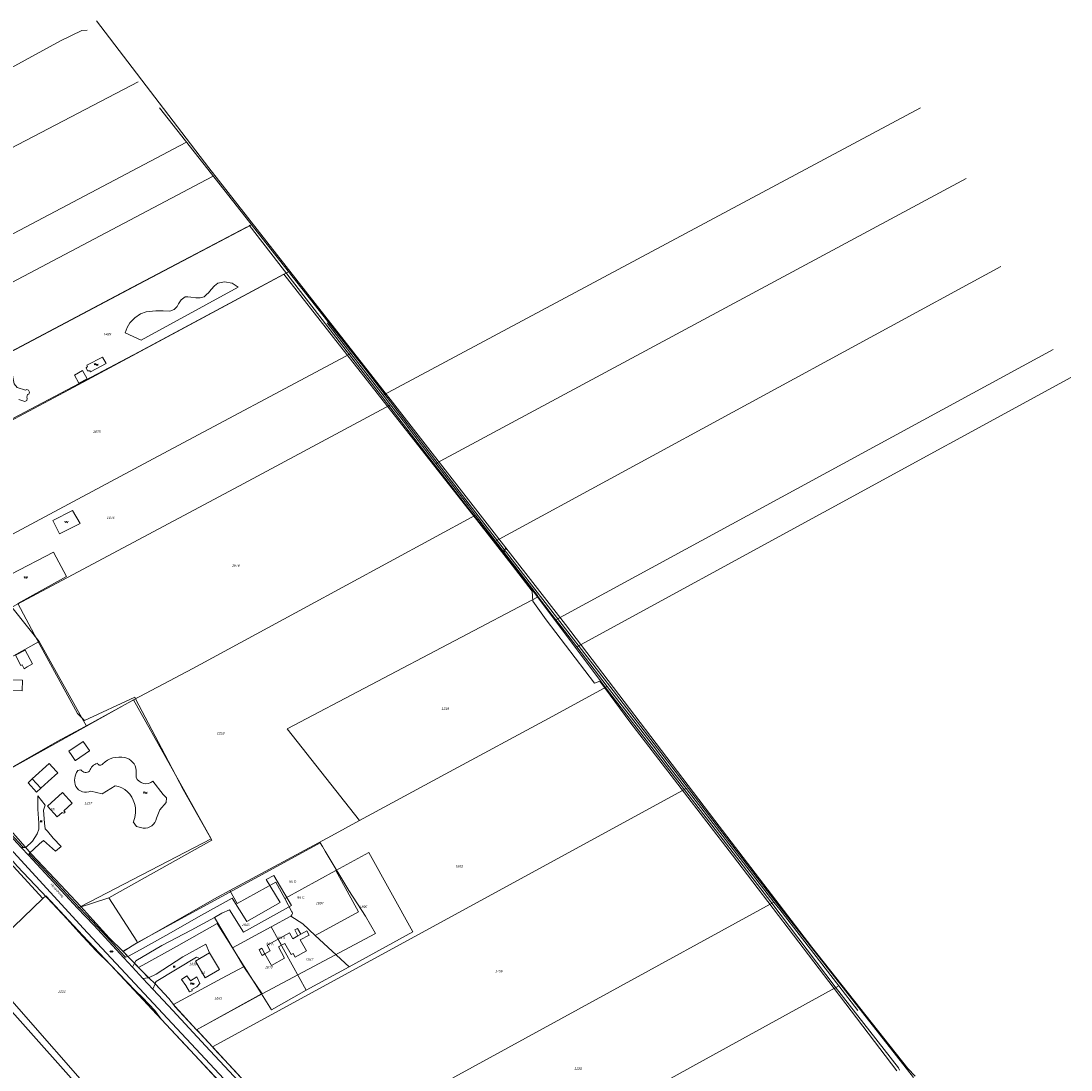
# Model space of a CAD drawing. Header units: metres. Extents: x 172462 to 175458, y 452773 to 455615.
# Tile 45 of 45: x 174455 to 175104, y 454424 to 455073. Entities that reach past the tile are written whole.
import ezdxf
from ezdxf.enums import TextEntityAlignment as Align

# ---------------------------------------------------------------- set-up
doc = ezdxf.new("R2010")
doc.units = ezdxf.units.M
doc.header["$MEASUREMENT"] = 0
doc.linetypes.add('DGN Style 2', pattern=[107.046567, 64.22794, -42.818627])
doc.layers.add('BGT Ondergrond', color=7, linetype='Continuous', lineweight=0)
doc.layers.add('DKK ondergrond', color=7, linetype='Continuous', lineweight=0)
doc.styles.add('Style-Arial', font='arial.ttf')
doc.styles.add('Style-arial I 0.26180', font='arial.shx', dxfattribs={"oblique": 15})

# ---------------------------------------------------------------- blocks, each defined once
blk = doc.blocks.new('BGT-296')
at = {"layer": 'BGT Ondergrond', "color": 140, "linetype": 'Continuous', "lineweight": 0, "extrusion": (0, 0, -1)}
for centre in [(0.04, -0.026), (0.04, -0.066)]:
    blk.add_arc(centre, 0.0608, 48.8879, 131.1121, dxfattribs=at)
at = {"layer": 'BGT Ondergrond', "color": 140, "linetype": 'Continuous', "lineweight": 0}
for centre in [(0.04, 0.066), (0.04, 0.026)]:
    blk.add_arc(centre, 0.0608, 228.8879, 311.1121, dxfattribs=at)
blk = doc.blocks.new('*U12')
at = {"layer": 'BGT Ondergrond', "color": 7, "linetype": 'Continuous', "lineweight": 0}
for centre in [(-0.3, 0.35), (0, 0.25), (-0.1, -0.05), (0.1, -0.45), (0.2, -0.15)]:
    blk.add_circle(centre, 0.0447, dxfattribs=at)
blk = doc.blocks.new('BGT-271C')
at = {"layer": 'BGT Ondergrond', "color": 7, "linetype": 'Continuous', "lineweight": 0, "xscale": 0.07267220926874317, "yscale": 0.07267220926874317, "zscale": 0.07267220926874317, "rotation": 243.434948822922}
blk.add_blockref('*U12', (0, 0), dxfattribs=at)
blk = doc.blocks.new('*U16')
at = {"layer": 'BGT Ondergrond', "color": 7, "linetype": 'Continuous', "lineweight": 0}
for centre in [(-0.3, 0.35), (0, 0.25), (-0.1, -0.05), (0.1, -0.45), (0.2, -0.15)]:
    blk.add_circle(centre, 0.0447, dxfattribs=at)
blk = doc.blocks.new('BGT-271C_1')
at = {"layer": 'BGT Ondergrond', "color": 7, "linetype": 'Continuous', "lineweight": 0, "xscale": 0.07267220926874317, "yscale": 0.07267220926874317, "zscale": 0.07267220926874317, "rotation": 243.434948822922}
blk.add_blockref('*U16', (0, 0), dxfattribs=at)
blk = doc.blocks.new('*U14')
at = {"layer": 'BGT Ondergrond', "color": 7, "linetype": 'Continuous', "lineweight": 0}
for p, q in [((0.057, -0.036), (-0.057, 0.036)), ((-0.052, 0.076), (0.026, 0.026)), ((-0.036, -0.005), (-0.029, 0.087)), ((-0.005, -0.068), (0.005, 0.068)), ((0.029, -0.087), (0.036, 0.005)), ((0.052, -0.076), (-0.026, -0.026))]:
    blk.add_line(p, q, dxfattribs=at)
blk = doc.blocks.new('BGT-270B')
at = {"layer": 'BGT Ondergrond', "color": 7, "linetype": 'Continuous', "lineweight": 0, "xscale": 0.7267220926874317, "yscale": 0.7267220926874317, "zscale": 0.7267220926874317, "rotation": 243.434948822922}
blk.add_blockref('*U14', (0, 0), dxfattribs=at)
blk = doc.blocks.new('*U10')
at = {"layer": 'BGT Ondergrond', "color": 7, "linetype": 'Continuous', "lineweight": 0}
for p, q in [((0.025, 0.059), (-0.062, 0.016)), ((-0.044, 0.025), (-0.05, 0.038)), ((0.038, 0.034), (-0.05, -0.009)), ((0.05, 0.009), (-0.037, -0.034)), ((-0.019, -0.025), (-0.031, 0)), ((-0.006, 0.013), (-0.019, 0.038)), ((0.006, 0.05), (0, 0.062)), ((0.031, 0), (0.019, 0.025)), ((0.062, -0.016), (-0.025, -0.059)), ((-0.006, -0.05), (0, -0.062)), ((0.019, -0.037), (0.006, -0.012)), ((0.044, -0.025), (0.05, -0.037))]:
    blk.add_line(p, q, dxfattribs=at)
blk = doc.blocks.new('BGT-272B')
at = {"layer": 'BGT Ondergrond', "color": 7, "linetype": 'Continuous', "lineweight": 0, "xscale": 0.7267220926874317, "yscale": 0.7267220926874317, "zscale": 0.7267220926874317, "rotation": 243.434948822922}
blk.add_blockref('*U10', (0, 0), dxfattribs=at)

msp = doc.modelspace()

# ---------------------------------------------------------------- linework, layer by layer
at = {"layer": 'BGT Ondergrond', "color": 7, "linetype": 'Continuous', "lineweight": 0, "flags": 128}
for points in [[(175003.44, 454424.74), (174944.01, 454499.59), (174884.18, 454578.11), (174791.89, 454699.22), (174684.75, 454836.86), (174571.34, 454981.79), (174501.89, 455072.54)], [(174306.89, 454970.08), (174372.11, 455004.21), (174422.51, 455029.08), (174479.53, 455060.3), (174492.76, 455066.65), (174496, 455066.91)], [(174540.84, 455018.78), (174668.64, 454856.61), (174736.36, 454768.34), (174819.16, 454661.03), (174893.24, 454564.8), (174920.6, 454529.27), (175007.02, 454419.17)], [(174771.71, 454719.84), (174734.86, 454767.03), (174670.97, 454849.54), (174666.67, 454855.14), (174596.28, 454946.23)], [(174594.9, 454945.14), (174523.8, 454907.76), (174359.97, 454820.95), (174334.82, 454807.89), (174263.28, 454771.08)], [(174424.56, 454812.58), (174442.79, 454822.76), (174528.23, 454867.84), (174617.65, 454915.95)], [(174617.65, 454915.95), (174648.38, 454876.74), (174683.7, 454831.76), (174734.5, 454767.07), (174758.91, 454736.06), (174771.27, 454719.84), (174771.67, 454713.76), (174779.87, 454702.12), (174809.77, 454662.96), (174812.95, 454664.28), (174831.47, 454639.15)], [(174589.37, 454907.83), (174585.71, 454910.32), (174581.06, 454911.15), (174576.9, 454910.48), (174574.74, 454908.82), (174572.74, 454906.49), (174571.08, 454904.5), (174569.92, 454903.33), (174568.42, 454902), (174565.93, 454901.34), (174563.26, 454901.34), (174560.11, 454901.67), (174558.28, 454902), (174556.61, 454901.84), (174554.29, 454900.01), (174552.46, 454897.51), (174551.79, 454896.02), (174549.96, 454894.02), (174547.14, 454893.03), (174543.14, 454893.36), (174538.49, 454893.36), (174532.5, 454892.69), (174529.01, 454891.36), (174525.52, 454889.03), (174522.53, 454885.87), (174520.86, 454882.88), (174519.53, 454879.56)], [(174519.53, 454879.56), (174529.51, 454875.07), (174589.37, 454907.83)], [(174505.51, 454864.69), (174495.96, 454859.69), (174496.37, 454858.94), (174495.42, 454857.92), (174496.33, 454856.09), (174497.67, 454856.23), (174498.11, 454855.46), (174507.79, 454860.66), (174505.51, 454864.69)], [(174487.03, 454769.87), (174474.84, 454763.6), (174479.06, 454755.27)], [(174479.06, 454755.27), (174491.82, 454761.81), (174487.03, 454769.87)], [(174475.21, 454743.92), (174449.01, 454730.43), (174439.22, 454749.21), (174426.52, 454743.04)], [(174453.19, 454712.2), (174483.28, 454728.97), (174475.21, 454743.92)], [(174998.24, 454423.65), (174997.7, 454425.11), (174958.54, 454475.24), (174918.66, 454527.65), (174891.29, 454563.3), (174817.21, 454659.53), (174771.71, 454719.84)], [(174465.15, 454689.81), (174453.19, 454712.2)], [(174526.07, 454653.23), (174525.48, 454654.36), (174494.47, 454639.97), (174490.02, 454644.17), (174465.15, 454689.81)], [(174449.58, 454665.1), (174449.33, 454658.44), (174455.84, 454658.19), (174456.09, 454664.85), (174449.58, 454665.1)], [(174526.07, 454653.23), (174494.46, 454636.03), (174477.63, 454626.86), (174430.2, 454599.93)], [(174555.51, 454597.21), (174544.13, 454618.77), (174526.07, 454653.23)], [(174831.47, 454639.15), (174895.1, 454556.6), (174957.93, 454474.13), (174996.69, 454423.29)], [(174492.27, 454609.42), (174490.21, 454608.87)], [(174526.28, 454604.76), (174526.41, 454609.01)], [(174462.12, 454603.71), (174459.55, 454601.33), (174464.86, 454595.58)], [(174545.06, 454592.14), (174543.14, 454594.06), (174536.7, 454602.29)], [(174423.12, 454595.91), (174436.11, 454581.99), (174455.38, 454561.29)], [(174456.74, 454561.33), (174456.11, 454561.97), (174451.29, 454567.14), (174441.66, 454577.5), (174436.84, 454582.67), (174430.34, 454589.63), (174424.01, 454596.42)], [(174464.86, 454595.58), (174467.43, 454597.95)], [(174498.3, 454596.26), (174505.44, 454594.48), (174513.39, 454599.55)], [(174509.42, 454530.26), (174573.23, 454565.86), (174555.51, 454597.21)], [(174469.69, 454576.3), (174469.17, 454584.52), (174470.09, 454587.44), (174465.55, 454593.21), (174465.52, 454584.99), (174466.31, 454576.31), (174466.3, 454572.75), (174465.19, 454569.83), (174462.25, 454565.19), (174458.22, 454561.37), (174456.74, 454561.33)], [(174539.03, 454579.53), (174541.09, 454584.6), (174544.93, 454589.13), (174545.06, 454592.14)], [(174460.27, 454557.47), (174460.31, 454557.62), (174466.54, 454563.62), (174469.1, 454565.62), (174476.52, 454559.06), (174480, 454561.88), (174475.13, 454567.15), (174471.59, 454571.36), (174470.22, 454572.92), (174469.69, 454576.3)], [(174524.63, 454577.2), (174526.69, 454574.32), (174530.67, 454573.22)], [(174430.82, 454570.94), (174431.76, 454569.77), (174468.74, 454529.76)], [(174493.65, 454511.39), (174441.44, 454568.18), (174438.78, 454571.03)], [(174527.18, 454502.66), (174640.09, 454564.28), (174641.56, 454561.86), (174643.28, 454559.05), (174657.88, 454534.69), (174668.12, 454518.77), (174674.43, 454508.18), (174604.29, 454470.87)], [(174455.38, 454561.29), (174456.74, 454561.33)], [(174455.38, 454561.29), (174459.97, 454556.36)], [(174460.27, 454557.47), (174459.97, 454556.36)], [(174491.23, 454524.23), (174475.81, 454540.8), (174468.25, 454548.92), (174460.7, 454557.04), (174460.27, 454557.47)], [(174459.97, 454556.36), (174490.19, 454523.89)], [(174584.07, 454522.69), (174592.74, 454509.04), (174622.51, 454525.47), (174611.42, 454544.04), (174606.66, 454541.56), (174615.48, 454527.3), (174594.75, 454515.6), (174585.78, 454530.06), (174566.81, 454519.47), (174544.67, 454506.96), (174528.76, 454498.13), (174521.74, 454494.09), (174521.33, 454493.96)], [(174468.74, 454529.76), (174470.57, 454531.51), (174493.46, 454507), (174510.5, 454488.77)], [(174527.43, 454372.77), (174550.18, 454387.58), (174536.64, 454402.38), (174519.13, 454386.96), (174433.5, 454484.68), (174431.6, 454489.6), (174432.39, 454494.84), (174468.74, 454529.76)], [(174491.23, 454524.23), (174490.19, 454523.89)], [(174491.23, 454524.23), (174509.42, 454530.26)], [(174519.79, 454493.47), (174519.47, 454493.81), (174514.82, 454498.83), (174505.52, 454508.86), (174495.9, 454519.22), (174491.23, 454524.23)], [(174509.42, 454530.26), (174526.75, 454503.44), (174527.18, 454502.66)], [(174490.19, 454523.89), (174500.14, 454513.19), (174518.74, 454493.13)], [(174560.43, 454510.28), (174574.71, 454518.12)], [(174574.71, 454518.12), (174579.26, 454520.62), (174584.07, 454522.69)], [(174604.29, 454470.87), (174593.38, 454486.9), (174574.71, 454518.12)], [(174649.16, 454344.73), (174577.7, 454421.24), (174493.65, 454511.39)], [(174626.4, 454506.74), (174628.16, 454507.73), (174626.18, 454511.29), (174624.42, 454510.33)], [(174525.41, 454489.74), (174526.1, 454491.17), (174542.31, 454500.64), (174560.43, 454510.28)], [(174624.42, 454510.33), (174626.4, 454506.74)], [(174527.18, 454502.66), (174518.35, 454497.05), (174521.33, 454493.96)], [(174571.78, 454496.25), (174569.48, 454501.47), (174555.32, 454493.73), (174538.75, 454482.92), (174534.06, 454480.77)], [(174604.07, 454499.1), (174602.32, 454498.13), (174604.27, 454494.62), (174606.02, 454495.59)], [(174606.02, 454495.59), (174604.07, 454499.1)], [(174518.74, 454493.13), (174519.79, 454493.47)], [(174518.74, 454493.13), (174524.2, 454487.24)], [(174521.33, 454493.96), (174519.79, 454493.47)], [(174538.06, 454477.04), (174538.18, 454477.35), (174538.83, 454478.36), (174563.72, 454493.59)], [(174563.72, 454493.59), (174565.82, 454492.71)], [(174510.5, 454488.77), (174556.5, 454439.57), (174587.33, 454406.42)], [(174525.41, 454489.74), (174524.2, 454487.24)], [(174524.2, 454487.24), (174530.58, 454480.36)], [(174534.06, 454480.77), (174525.41, 454489.74)], [(174530.58, 454480.36), (174533.81, 454480.65), (174534.06, 454480.77)], [(174530.58, 454480.36), (174536.75, 454473.7)], [(174554.43, 454479.64), (174557.14, 454475.91), (174559.44, 454472.02), (174560.93, 454472.69), (174560.71, 454473.48), (174563.93, 454475.2), (174565.78, 454477.12), (174563.8, 454481.36), (174560.01, 454478.87), (174557.75, 454482.03), (174554.43, 454479.64)], [(174538.06, 454477.04), (174536.75, 454473.7)], [(174536.75, 454473.7), (174543.14, 454466.81), (174548.98, 454460.51), (174569.27, 454438.62), (174618.84, 454385.39), (174682.88, 454316.78), (174719.14, 454277.97)], [(174563.76, 454448.56), (174550.43, 454462.99), (174550.27, 454463.2), (174546.64, 454467.92), (174538.06, 454477.04)], [(174563.76, 454448.56), (174604.29, 454470.87)], [(174632.14, 454374.48), (174564.04, 454448.25), (174563.76, 454448.56)], [(175008.06, 454419.85), (175003.44, 454424.74)]]:
    msp.add_lwpolyline(points, dxfattribs=at)
at = {"layer": 'BGT Ondergrond', "color": 7, "linetype": 'Continuous', "lineweight": 13, "flags": 128}
for points in [[(174459.89, 454844.16), (174458.69, 454844.57), (174457.92, 454844.22), (174452.84, 454845.94), (174450.88, 454848.2), (174449.49, 454855.58), (174443.58, 454854.47), (174444.99, 454846.97)], [(174488.18, 454853.54), (174491.02, 454848.44), (174496.11, 454851.24), (174493.22, 454856.34), (174488.18, 454853.54)], [(174453.92, 454838.52), (174457.57, 454837.29), (174458.7, 454837.85), (174459.1, 454839.04), (174458.7, 454839.79), (174459.27, 454841.47), (174460.04, 454841.82), (174460.45, 454843.02), (174459.89, 454844.16)], [(174457.72, 454683.33), (174451.75, 454680.19), (174455.17, 454674), (174455.81, 454674.36), (174457.23, 454671.9)], [(174457.23, 454671.9), (174459.1, 454672.98), (174462.35, 454674.85), (174457.72, 454683.33)], [(174497.46, 454621.35), (174495.53, 454624.22), (174493.71, 454626.9), (174484.83, 454620.91), (174486.65, 454618.22), (174488.77, 454615.08), (174488.89, 454615.16)], [(174488.89, 454615.16), (174497.57, 454621.19), (174497.46, 454621.35)], [(174477.01, 454608.53), (174472.57, 454613.35), (174462.12, 454603.71)], [(174472.06, 454602.22), (174477.88, 454607.59), (174477.01, 454608.53)], [(174462.12, 454603.71), (174467.43, 454597.95)], [(174467.43, 454597.95), (174472.06, 454602.22)], [(174486.85, 454588.67), (174480.87, 454595.27), (174471.54, 454586.82), (174477.5, 454580.24), (174480.59, 454583.04), (174481.55, 454582.61), (174481.98, 454582.72), (174482.49, 454583.17), (174481.72, 454584.03), (174486.85, 454588.67)], [(174614.21, 454504.71), (174607.3, 454500.9), (174609.24, 454497.38), (174606.02, 454495.59)], [(174621.17, 454508.53), (174614.21, 454504.71)], [(174616.31, 454500.9), (174618.3, 454502.01), (174622.15, 454495.09), (174623.45, 454495.81), (174624.69, 454493.57), (174631.59, 454497.41), (174627.84, 454504.16), (174633.26, 454507.17), (174631.82, 454509.76), (174626.4, 454506.74)], [(174626.4, 454506.74), (174623.17, 454504.94), (174621.17, 454508.53)], [(174606.02, 454495.59), (174610.05, 454488.35), (174618.18, 454492.87), (174614.33, 454499.79), (174616.31, 454500.9)], [(174571.78, 454496.25), (174577.9, 454485.94), (174569.12, 454480.73), (174563, 454491.03)], [(174563, 454491.03), (174565.82, 454492.71)], [(174565.82, 454492.71), (174571.78, 454496.25)]]:
    msp.add_lwpolyline(points, dxfattribs=at)
at = {"layer": 'BGT Ondergrond', "color": 7, "linetype": 'DGN Style 2', "lineweight": 0, "flags": 128}
msp.add_lwpolyline([(174616.31, 454500.9), (174614.21, 454504.71)], dxfattribs=at)
at = {"layer": 'BGT Ondergrond', "color": 7, "linetype": 'Continuous', "lineweight": 0}
for centre, radius, start, end in [((174516.21, 454601.9), 15.37, 78.47228, 133.10945), ((174517.63, 454608.3), 8.82, 4.58752, 79.16602), ((174498.3, 454603.03), 9.97, 144.16001, 202.98135), ((174503.79, 454607.23), 6.32, 102.5392, 167.4608), ((174495.15, 454602.29), 6.81, 207.58829, 297.60071), ((174531.39, 454580.97), 7.78, 264.68278, 349.35456)]:
    msp.add_arc(centre, radius, start, end, dxfattribs=at)
at = {"layer": 'BGT Ondergrond', "color": 7, "linetype": 'Continuous', "lineweight": 0, "extrusion": (0, 0, -1)}
for centre, radius, start, end in [((-174495.3, 454611.28), 3.55, 229.11695, 328.38021), ((-174504.13, 454614.08), 1.85, 211.32383, 338.19481), ((-174532.44, 454607.55), 6.76, 230.975, 335.67269), ((-174510.75, 454584.71), 15.08, 100.09024, 165.11352), ((-174509.82, 454583.8), 16.22, 162.87131, 204.02745)]:
    msp.add_arc(centre, radius, start, end, dxfattribs=at)
at = {"layer": 'DKK ondergrond', "color": 6, "linetype": 'Continuous', "lineweight": 0, "flags": 128}
for points in [[(174184.5, 454855.71), (174527.69, 455034.81)], [(174679.12, 454841.12), (175011.35, 455018.82)], [(174557.06, 454997.41), (174219.02, 454818.88)], [(174237.56, 454798.92), (174573.61, 454976.39)], [(174711.6, 454798.9), (175039.51, 454975.03)], [(174404.78, 454844.6), (174413.07, 454848.96), (174528.36, 454910.06), (174597.19, 454946.35)], [(174748.53, 454750.81), (175060.88, 454920.63)], [(174422.89, 454811.21), (174444.95, 454823.09), (174485.08, 454844.7), (174570.66, 454890.57), (174620.07, 454917.2)], [(174644.53, 454885.94), (174659.19, 454866.95)], [(174785.89, 454702.22), (175093.3, 454869.36)], [(174659.19, 454866.95), (174536.98, 454801.69), (174426.26, 454742.58)], [(174659.19, 454866.95), (174679.12, 454841.12)], [(174798.86, 454685.37), (175104.3, 454852.08)], [(174679.12, 454841.12), (174683.68, 454835.21)], [(174449.42, 454709.92), (174587.13, 454783.4), (174683.68, 454835.21)], [(174683.68, 454835.21), (174693.03, 454823.1)], [(174693.03, 454823.1), (174694.56, 454821.11), (174711.6, 454798.9)], [(174711.6, 454798.9), (174731.73, 454772.66), (174736.14, 454766.92)], [(174524.73, 454652.63), (174561.39, 454672.14), (174629.91, 454709.23), (174736.14, 454766.92)], [(174736.14, 454766.92), (174748.53, 454750.81)], [(174748.53, 454750.81), (174774.4, 454717.16), (174774.94, 454716.46)], [(174774.94, 454716.46), (174619.67, 454634.71), (174664.45, 454577.93)], [(174774.94, 454716.46), (174785.89, 454702.22)], [(174459.14, 454697.91), (174449.42, 454709.92)], [(174785.89, 454702.22), (174789.19, 454697.93), (174798.86, 454685.37)], [(174466.48, 454688.84), (174459.14, 454697.91)], [(174383.14, 454642.34), (174466.48, 454688.84)], [(174495.72, 454636.44), (174466.48, 454688.84)], [(174798.86, 454685.37), (174817.63, 454661.01)], [(174717.5, 454606.74), (174784.03, 454642.55), (174817.63, 454661.01)], [(174817.63, 454661.01), (174846.11, 454624.04), (174855.97, 454611.26)], [(174492.15, 454524.91), (174572.83, 454566.72), (174547.6, 454611.93), (174524.73, 454652.63)], [(174524.73, 454652.63), (174495.72, 454636.44)], [(174495.72, 454636.44), (174426.08, 454597.59)], [(174855.97, 454611.26), (174865.4, 454599.06)], [(174664.45, 454577.93), (174717.5, 454606.74)], [(174426.08, 454597.59), (174444.3, 454576.99), (174457.86, 454561.67), (174461.4, 454557.43), (174479.82, 454537.99), (174492.15, 454524.91)], [(174573.51, 454438.06), (174866.32, 454597.87)], [(174865.4, 454599.06), (174866.32, 454597.87)], [(174866.32, 454597.87), (174920.69, 454527.44)], [(174584.33, 454534.73), (174647.07, 454568.49), (174664.45, 454577.93)], [(174430.84, 454574.86), (174435.69, 454569.37), (174449.14, 454554.17), (174452.81, 454549.78), (174471.42, 454530.14), (174483.78, 454517.02), (174490.99, 454508.89), (174501.41, 454497.54), (174510.25, 454488.89), (174525.9, 454472.66), (174530.22, 454468.58), (174537.87, 454460.45), (174541.93, 454455.25), (174557.28, 454438.69), (174578.28, 454415.94), (174587.16, 454406.32)], [(174649.73, 454547.01), (174670.32, 454558.33), (174697.39, 454509.09), (174658.02, 454487.5)], [(174374.59, 454543.96), (174527.77, 454371.84), (174527.9, 454371.61)], [(174618.25, 454529.7), (174649.73, 454547.01)], [(174637.14, 454506.81), (174663.78, 454521.46), (174649.73, 454547.01)], [(174584.33, 454534.73), (174588.76, 454526.67), (174612.68, 454539.83), (174618.25, 454529.7)], [(174518.22, 454497.18), (174576.76, 454530.66), (174584.33, 454534.73)], [(174492.15, 454524.91), (174499.51, 454516.61), (174509.67, 454505.55), (174518.22, 454497.18)], [(174618.25, 454529.7), (174622.69, 454521.61), (174622.85, 454521.25), (174622.93, 454520.87), (174622.93, 454520.48), (174622.86, 454520.09), (174622.71, 454519.73), (174622.5, 454519.4), (174622.23, 454519.12), (174621.9, 454518.9)], [(174635.3, 454371.95), (174712.37, 454413.6), (174810.82, 454467.38), (174920.69, 454527.44)], [(174920.69, 454527.44), (174924.21, 454522.89), (174960.77, 454475.68)], [(174609.94, 454512.32), (174621.9, 454518.9)], [(174621.9, 454518.9), (174629.32, 454514.04), (174637.14, 454506.81)], [(174527.91, 454487.14), (174530.41, 454488.53), (174551.32, 454500.18), (174576.55, 454514.24), (174586.01, 454499.17)], [(174586.01, 454499.17), (174609.94, 454512.32)], [(174631.57, 454472.99), (174609.94, 454512.32)], [(174637.14, 454506.81), (174658.02, 454487.5)], [(174586.01, 454499.17), (174586.23, 454498.83), (174593.21, 454487.7)], [(174518.22, 454497.18), (174518.41, 454496.99), (174527.91, 454487.14)], [(174527.91, 454487.14), (174534, 454480.84), (174538.36, 454476.71), (174546.64, 454467.92), (174549.42, 454464.3)], [(174549.42, 454464.3), (174579.18, 454480.39), (174593.21, 454487.7)], [(174593.21, 454487.7), (174603.77, 454470.88)], [(174658.02, 454487.5), (174631.57, 454472.99)], [(174603.77, 454470.88), (174610.05, 454461.01), (174631.57, 454472.99)], [(174682.26, 454321.63), (174736.34, 454351.62), (174780.11, 454375.96), (174870.5, 454426.04), (174960.77, 454475.68)], [(174960.77, 454475.68), (174972.51, 454460.51)], [(174563.77, 454448.61), (174603.77, 454470.88)], [(174549.42, 454464.3), (174550.37, 454463.07), (174563.77, 454448.61)], [(174563.77, 454448.61), (174565.6, 454446.64), (174573.51, 454438.06)], [(174573.51, 454438.06), (174574.41, 454437.08)], [(174574.41, 454437.08), (174586.72, 454423.74), (174617.24, 454390.7), (174632.14, 454374.48), (174635.3, 454371.95)]]:
    msp.add_lwpolyline(points, dxfattribs=at)

# ---------------------------------------------------------------- block references
at = {"layer": 'BGT Ondergrond', "color": 7, "linetype": 'Continuous', "lineweight": 0}
for name, p, xscale, yscale, zscale in [('BGT-296', (174501.71, 454860.08), 15, 15, 15), ('BGT-271C', (174483.37, 454762.57), 30, 30, 30), ('BGT-271C_1', (174753.55, 454744.59), 30, 30, 30), ('BGT-271C', (174754.52, 454746.02), 30, 30, 30), ('BGT-271C', (174458.21, 454728.33), 30, 30, 30), ('BGT-296', (174531.88, 454595.23), 15, 15, 15), ('BGT-272B', (174467.69, 454577.5), 15, 15, 15), ('BGT-270B', (174511.1, 454497.02), 15, 15, 15), ('BGT-272B', (174549.9, 454487.58), 15, 15, 15), ('BGT-296', (174561.01, 454477.02), 15, 15, 15)]:
    msp.add_blockref(name, p, dxfattribs=dict(at, xscale=xscale, yscale=yscale, zscale=zscale))

# ---------------------------------------------------------------- texts
at = {"layer": 'BGT Ondergrond', "color": 7, "linetype": 'Continuous', "lineweight": 0, "style": 'Style-Arial'}
for s, p in [('68  ', (174475.34, 454585)), ('66 D ', (174623.5, 454540.32)), ('66 C ', (174628.55, 454530.49)), ('66 B ', (174616.62, 454505.48)), ('66 A ', (174609.4, 454501.66)), ('64  ', (174568.31, 454484))]:
    msp.add_text(s, height=1.5, dxfattribs=at).set_placement(p, align=Align.MIDDLE_CENTER)
msp.add_text('Hessenweg', height=1.5, rotation=312.3004, dxfattribs=at).set_placement((174477.57, 454534.83), align=Align.MIDDLE_CENTER)
at = {"layer": 'DKK ondergrond', "color": 6, "linetype": 'Continuous', "lineweight": 0, "style": 'Style-arial I 0.26180', "oblique": 15}
for s, p in [('1485', (174508.43, 454878.78)), ('1675', (174501.92, 454818.52)), ('1674', (174510.43, 454765.3)), ('1676', (174587.85, 454735.82)), ('1219', (174717.37, 454647.2)), ('1218', (174578.47, 454632.05)), ('1217', (174496.63, 454588.77)), ('1893', (174725.89, 454549.54)), ('1894', (174639.69, 454526.91)), ('1895', (174666.7, 454524.61)), ('1846', (174593.96, 454513.48)), ('1847', (174633.4, 454492.02)), ('1630', (174561.41, 454489.27)), ('1849', (174608.22, 454487.34)), ('1756', (174750.54, 454484.91)), ('1222', (174480.29, 454472.31)), ('1631', (174577.08, 454468.16)), ('1220', (174799.52, 454424.53))]:
    msp.add_text(s, height=1.5, dxfattribs=at).set_placement(p, align=Align.MIDDLE_CENTER)

doc.saveas('drawing.dxf')
